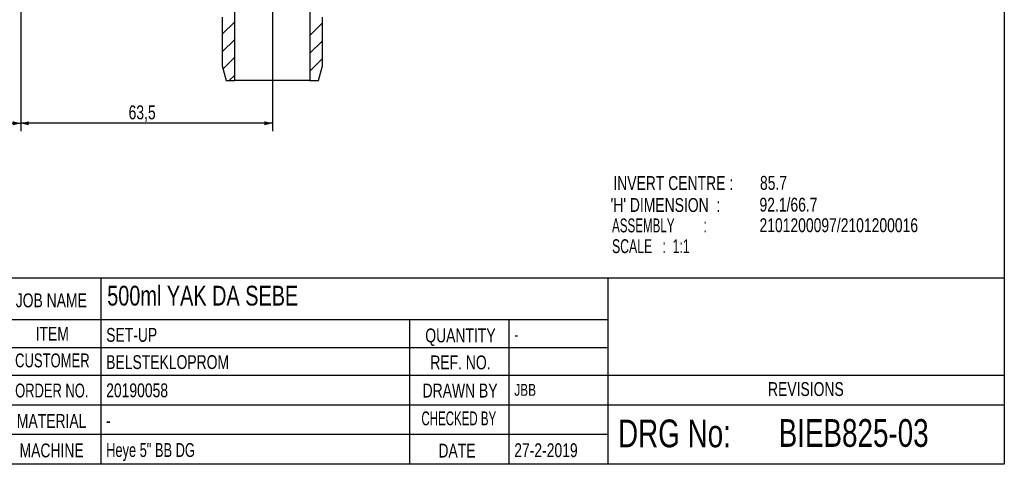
# Model space of a CAD drawing. Header units: millimetres. Extents: x 8 to 832, y 8 to 586.
# Tile 9 of 24: x 584 to 832, y 8 to 120. Entities that reach past the tile are written whole.
import ezdxf

# ---------------------------------------------------------------- set-up
doc = ezdxf.new("R2010")
doc.units = ezdxf.units.MM
doc.linetypes.add('CENTERX2', pattern=[20.32, 12.7, -2.54, 2.54, -2.54])
for name, color, linetype in [('CENTERLINE', 4, 'CENTERX2'), ('DIMENSIONS', 2, 'Continuous'), ('HATCH', 3, 'Continuous'), ('TEXT', 2, 'Continuous')]:
    doc.layers.add(name, color=color, linetype=linetype)
doc.layers.add('OUTLINE', color=7, linetype='Continuous', lineweight=25)
doc.styles.add('SLDTEXTSTYLE0', font='TXT', dxfattribs={"width": 0.75})
doc.styles.add('SLDTEXTSTYLE1', font='TXT', dxfattribs={"width": 0.660714})
doc.styles.add('SLDTEXTSTYLE2', font='TXT', dxfattribs={"width": 0.692308})
doc.styles.add('SLDTEXTSTYLE3', font='TXT', dxfattribs={"width": 0.702531})
doc.styles.add('SLDTEXTSTYLE4', font='TXT', dxfattribs={"width": 0.696874})
doc.styles.add('SLDTEXTSTYLE5', font='TXT', dxfattribs={"width": 0.620208})
doc.styles.add('SLDTEXTSTYLE8', font='TXT', dxfattribs={"width": 0.625})
doc.dimstyles.new('SLDDIMSTYLE0', dxfattribs={"dimtxt": 3.5, "dimasz": 2, "dimexe": 0, "dimexo": 0.0625, "dimgap": 0.875, "dimtad": 1, "dimrnd": 1e-09, "dimzin": 12, "dimdsep": 46, "dimtxsty": 'SLDTEXTSTYLE0', "dimsah": 1, "dimcen": 0.09, "dimadec": 0, "dimazin": 3, "dimtfac": 1, "dimtofl": 0, "dimtmove": 0, "dimatfit": 3, "dimfxl": 0, "dimfrac": 2, "dimtolj": 1, "dimtzin": 12, "dimarcsym": 0})

# ---------------------------------------------------------------- blocks, each defined once
blk = doc.blocks.new('SW_HATCH_0')
at = {"layer": 'HATCH', "color": 0}
for p, q in [((431.8, -84.56), (428.65, -87.71)), ((453.95, -84.87), (450.8, -88.02)), ((431.8, -89.05), (428.65, -92.2)), ((453.95, -89.36), (450.8, -92.51)), ((431.8, -93.54), (428.86, -96.48)), ((453.95, -93.85), (450.8, -97)), ((431.8, -98.04), (430.42, -99.42)), ((452.98, -99.31), (452.87, -99.42))]:
    blk.add_line(p, q, dxfattribs=at)
blk = doc.blocks.new('_D_12')
at = {"layer": 'DIMENSIONS'}
for p, q in [((583.77, 164.3), (583.77, 92.08)), ((520.27, 119.52), (520.27, 92.08)), ((520.27, 94.08), (583.77, 94.08))]:
    blk.add_line(p, q, dxfattribs=at)
for points in [[(520.27, 94.08), (522.27, 93.58), (522.27, 94.58)], [(583.77, 94.08), (581.77, 94.58), (581.77, 93.58)]]:
    blk.add_solid(points, dxfattribs=at)
at = {"layer": 'DIMENSIONS', "insert": (547.5, 98.59), "char_height": 3.5, "attachment_point": 1, "style": 'SLDTEXTSTYLE0'}
blk.add_mtext('63,5', dxfattribs=at)
blk = doc.blocks.new('_D_13')
at = {"layer": 'DIMENSIONS'}
for p, q in [((583.77, 148.12), (583.77, 92.08)), ((647.27, 122.41), (647.27, 92.08)), ((647.27, 94.08), (583.77, 94.08))]:
    blk.add_line(p, q, dxfattribs=at)
for points in [[(583.77, 94.08), (585.77, 93.58), (585.77, 94.58)], [(647.27, 94.08), (645.27, 94.58), (645.27, 93.58)]]:
    blk.add_solid(points, dxfattribs=at)
at = {"layer": 'DIMENSIONS', "insert": (611, 98.59), "char_height": 3.5, "attachment_point": 1, "style": 'SLDTEXTSTYLE0'}
blk.add_mtext('63,5', dxfattribs=at)

msp = doc.modelspace()

# ---------------------------------------------------------------- linework, layer by layer
at = {"layer": 'CENTERLINE'}
msp.add_line((647.272, 466.611), (647.272, 109.712), dxfattribs=at)
at = {"layer": 'OUTLINE'}
for p, q in [((832, 586), (832, 8)), ((637.772, 104.856), (637.772, 125.556)), ((656.772, 125.556), (656.772, 104.856)), ((634.622, 120.856), (634.622, 108.588)), ((659.922, 108.588), (659.922, 120.856)), ((634.622, 108.588), (635.622, 104.856)), ((658.922, 104.856), (659.922, 108.588)), ((635.622, 104.856), (637.772, 104.856)), ((656.772, 104.856), (637.772, 104.856)), ((656.772, 104.856), (658.922, 104.856)), ((832, 55), (429, 55)), ((604, 55), (604, 8)), ((732, 8), (732, 55)), ((732, 44.5), (579, 44.5)), ((682, 8), (682, 44.5)), ((707, 8), (707, 44.5)), ((579, 37.5), (732, 37.5)), ((519, 30.5), (832, 30.5)), ((579, 23), (732, 23)), ((732, 23), (832, 23)), ((732, 15.5), (519, 15.5)), ((832, 8), (8, 8))]:
    msp.add_line(p, q, dxfattribs=at)

# ---------------------------------------------------------------- block references
at = {"layer": 'HATCH'}
msp.add_blockref('SW_HATCH_0', (205.972, 204.275), dxfattribs=at)

# ---------------------------------------------------------------- texts
at = {"layer": 'TEXT'}
for s, insert, char_height, attachment_point, style in [('INVERT CENTRE :', (733.334, 80.735), 3.5, 1, 'SLDTEXTSTYLE0'), ('85.7', (770.336, 80.788), 3.5, 1, 'SLDTEXTSTYLE0'), ("'H' DIMENSION  :", (732.646, 75.208), 3.5, 1, 'SLDTEXTSTYLE0'), ('92.1/66.7', (770.214, 75.289), 3.5, 1, 'SLDTEXTSTYLE0'), ('ASSEMBLY         :', (732.998, 70.047), 3.5, 1, 'SLDTEXTSTYLE8'), ('2101200097/2101200016', (770.214, 70.1), 3.5, 1, 'SLDTEXTSTYLE0'), ('SCALE   :  1:1', (732.998, 64.81), 3.5, 1, 'SLDTEXTSTYLE1'), ('500ml YAK DA SEBE', (605.596, 53.071), 5, 1, 'SLDTEXTSTYLE0'), ('JOB NAME', (591.487, 51.128), 3.5, 2, 'SLDTEXTSTYLE0'), ('ITEM', (591.719, 42.701), 3.5, 2, 'SLDTEXTSTYLE0'), ('SET-UP', (605.336, 42.422), 3.5, 1, 'SLDTEXTSTYLE0'), ('QUANTITY', (694.743, 42.282), 3.5, 2, 'SLDTEXTSTYLE0'), ('-', (708.355, 42.211), 3, 1, 'SLDTEXTSTYLE0'), ('CUSTOMER', (591.756, 35.974), 3.5, 2, 'SLDTEXTSTYLE3'), ('BELSTEKLOPROM', (605.336, 35.546), 3.5, 1, 'SLDTEXTSTYLE0'), ('REF. NO.', (694.743, 35.47), 3.5, 2, 'SLDTEXTSTYLE0'), ('ORDER NO.', (591.608, 28.371), 3.5, 2, 'SLDTEXTSTYLE4'), ('20190058', (605.336, 28.424), 3.5, 1, 'SLDTEXTSTYLE0'), ('DRAWN BY', (694.648, 28.361), 3.5, 2, 'SLDTEXTSTYLE0'), ('JBB', (708.319, 28.29), 3, 1, 'SLDTEXTSTYLE0'), ('REVISIONS', (781.919, 28.74), 3.5, 2, 'SLDTEXTSTYLE0'), ('MATERIAL', (591.571, 20.703), 3.5, 2, 'SLDTEXTSTYLE0'), ('CHECKED BY', (694.336, 21.339), 3.5, 2, 'SLDTEXTSTYLE5'), ('-', (605.329, 20.803), 3.5, 1, 'SLDTEXTSTYLE0'), ('DRG No:', (734.52, 19.303), 7, 1, 'SLDTEXTSTYLE0'), ('BIEB825-03', (775.047, 19.41), 7, 1, 'SLDTEXTSTYLE0'), ('MACHINE', (591.568, 13.254), 3.5, 2, 'SLDTEXTSTYLE0'), ('Heye 5" BB DG', (605.329, 13.353), 3.5, 1, 'SLDTEXTSTYLE2'), ('DATE', (693.867, 13.206), 3.5, 2, 'SLDTEXTSTYLE0'), ('27-2-2019', (708.319, 13.305), 3.5, 1, 'SLDTEXTSTYLE0')]:
    msp.add_mtext(s, dxfattribs=dict(at, insert=insert, char_height=char_height, attachment_point=attachment_point, style=style))

# ---------------------------------------------------------------- dimensions: what is measured, and where the dimension line sits
at = {"layer": 'DIMENSIONS'}
for p1, picture, middle in [((520.272, 291.276), '_D_12', (552.022, 96.856)), ((647.272, 291.276), '_D_13', (615.522, 96.856))]:
    dim = msp.add_linear_dim(base=(583.772, 96.856), p1=p1, p2=(583.772, 291.276), dimstyle='SLDDIMSTYLE0', dxfattribs=at)
    dim.commit()
    dim.dimension.update_dxf_attribs({"geometry": picture, "text_midpoint": middle, "dimtype": 160})

doc.saveas('drawing.dxf')
